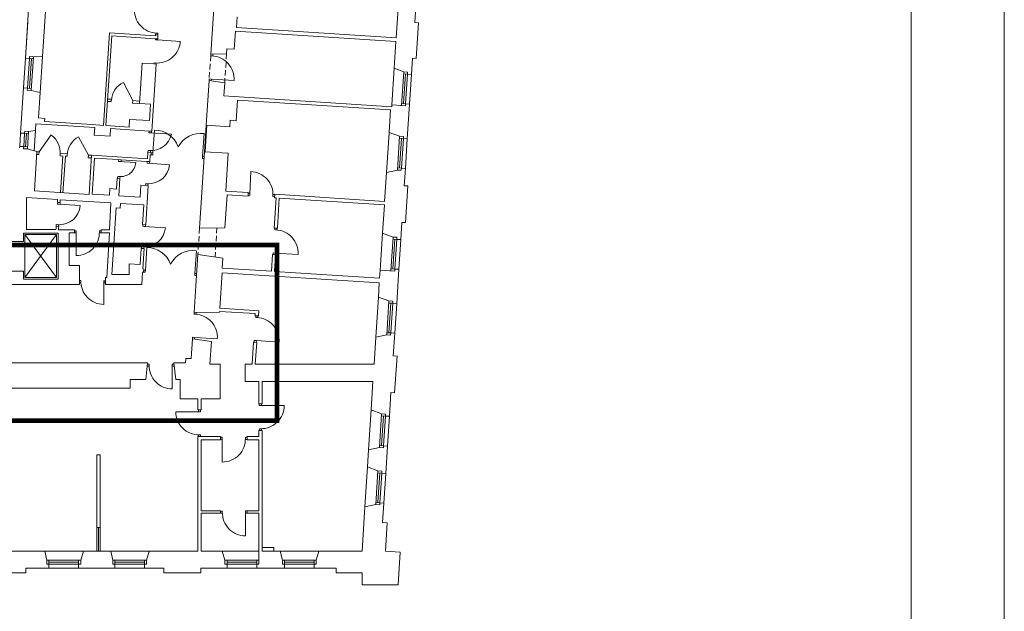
# Model space of a CAD drawing. Header units: centimetres. Extents: x 695802 to 711011, y 25963 to 44188.
# Tile 26 of 157: x 705967 to 706153, y 30004 to 30116. Entities that reach past the tile are written whole.
import ezdxf

# ---------------------------------------------------------------- set-up
doc = ezdxf.new("R2010")
doc.units = ezdxf.units.CM
doc.linetypes.add('DASHED', pattern=[19.05, 12.7, -6.35])
for name, color, linetype, lineweight in [('Drzwi i okna', 51, 'Continuous', 9), ('Przekrojowa', 253, 'Continuous', 25), ('Ramka', 255, 'Continuous', 9), ('S3_obrys zakresu', 1, 'Continuous', 5), ('Widokowa', 140, 'Continuous', 9)]:
    doc.layers.add(name, color=color, linetype=linetype, lineweight=lineweight)
doc.layers.add('Obrys powierzchni', color=50, linetype='Continuous', lineweight=9, plot=False)

# ---------------------------------------------------------------- blocks, each defined once
blk = doc.blocks.new('zw$2918')
at = {"layer": 'Drzwi i okna', "color": 0, "lineweight": 0}
for p, q in [((3414.7, -2023.4), (3423.7, -2024)), ((3415.7, -2023.5), (3415.3, -2029.5)), ((3423.7, -2024), (3423.3, -2030)), ((3415.1, -2048.8), (3415.3, -2044.5)), ((3424, -2049.4), (3415.1, -2048.8)), ((3423.3, -2045.1), (3423, -2049.3)), ((3423, -2049.3), (3508.4, -2054.9)), ((3622.6, -2109.1), (3623, -2102.5)), ((3631.6, -2109.6), (3622.6, -2109.1)), ((3630.6, -2109.6), (3631, -2103)), ((3630.6, -2109.6), (3630.6, -2109.5)), ((3631, -2103), (3631, -2103)), ((3409.4, -2135.5), (3409.1, -2139.3)), ((3418.4, -2136.1), (3409.4, -2135.5)), ((3417.4, -2136), (3417.1, -2139.9)), ((3617, -2195.8), (3616.6, -2202.3)), ((3626, -2196.4), (3617, -2195.8)), ((3624.6, -2202.8), (3625, -2196.3)), ((3625, -2196.3), (3710.3, -2201.8)), ((3390.5, -2398.4), (3390.9, -2391.8)), ((3399.6, -2399), (3390.6, -2398.4)), ((3395, -2398.7), (3474.8, -2403.8)), ((3399.5, -2399), (3399.9, -2392.4)), ((3405.2, -2473.6), (3411.2, -2388.3)), ((3591.8, -2486.9), (3598, -2401.6)), ((3387.1, -2464.9), (3386.7, -2471.4)), ((3396.1, -2465.5), (3387.1, -2464.9)), ((3395.7, -2472), (3396.1, -2465.5)), ((3404.7, -2481.6), (3398.2, -2481.2)), ((3398.7, -2473.2), (3405.2, -2473.6)), ((3405.3, -2472.6), (3404.7, -2481.6)), ((3276.3, -2506.3), (3276.7, -2499.7)), ((3285.3, -2506.8), (3276.3, -2506.3)), ((3276.3, -2506.3), (3340.7, -2510.4)), ((3285.3, -2506.8), (3285.7, -2500.3)), ((3383.1, -2513.1), (3383.5, -2506.6)), ((3392.1, -2513.7), (3383.2, -2513.2)), ((3387.6, -2513.4), (3467.4, -2518.6)), ((3392.1, -2513.7), (3392.5, -2507.1)), ((3591.8, -2485.9), (3591.2, -2494.9)), ((3591.2, -2494.9), (3597.7, -2495.4)), ((3598.2, -2487.4), (3591.8, -2486.9)), ((3769.9, -2629.7), (3773.5, -2544.3)), ((3272.7, -2563.1), (3272.2, -2569.5)), ((3281.6, -2563.6), (3272.7, -2563.1)), ((3281.2, -2570.1), (3281.6, -2563.6)), ((3378.2, -2589.9), (3377.7, -2596.4)), ((3387.1, -2590.5), (3378.2, -2589.9)), ((3386.7, -2597), (3387.1, -2590.5)), ((3770.1, -2626.3), (3763.5, -2625.9)), ((3770.2, -2625.3), (3769.7, -2634.2)), ((3046.8, -2667.4), (3047.3, -2660.8)), ((3055.8, -2667.9), (3056.2, -2661.4)), ((3769.7, -2634.2), (3763.1, -2633.9)), ((3857, -2629.9), (3856.5, -2638.9)), ((3856.5, -2638.9), (3863, -2639.3)), ((3863.4, -2631.3), (3856.9, -2630.9)), ((3055.9, -2667.9), (3046.9, -2667.4)), ((3051.3, -2667.7), (3131.2, -2672.8)), ((3041.9, -2744.1), (3041.5, -2750.6)), ((3050.9, -2744.7), (3041.9, -2744.1)), ((3050.5, -2751.2), (3050.9, -2744.7)), ((3116.9, -2767.6), (3110.4, -2767.5)), ((3110.4, -2775.5), (3116.9, -2775.6)), ((3116.9, -2775.6), (3116.7, -2861.1)), ((3116.9, -2776.6), (3116.9, -2767.6)), ((3203.8, -2776.7), (3203.8, -2767.7)), ((3203.8, -2767.7), (3210.4, -2767.7)), ((3203.8, -2775.7), (3210.4, -2775.7)), ((3367.7, -2750.6), (3368.1, -2744.1)), ((3376.7, -2751.2), (3367.7, -2750.6)), ((3372.2, -2750.9), (3452, -2756.1)), ((3376.7, -2751.2), (3377.1, -2744.6)), ((3863.3, -2763.9), (3863.8, -2757.2)), ((3872.3, -2764.5), (3863.3, -2763.9)), ((3871.3, -2764.4), (3871.7, -2757.7)), ((3362.7, -2827.4), (3362.3, -2833.9)), ((3371.7, -2828), (3362.7, -2827.4)), ((3371.3, -2834.5), (3371.7, -2828)), ((3376.8, -2915.7), (3382.7, -2830.4)), ((3563.4, -2927.7), (3569, -2842.4)), ((3857.8, -2850.7), (3857.4, -2857.1)), ((3866.8, -2851.2), (3857.8, -2850.7)), ((3865.3, -2857.6), (3865.7, -2851.2)), ((3865.7, -2851.2), (3951.1, -2856.6)), ((3376.2, -2923.6), (3369.7, -2923.2)), ((3370.2, -2915.3), (3376.7, -2915.7)), ((3376.8, -2914.7), (3376.2, -2923.6)), ((3134.3, -2954.4), (3128.8, -2954.3)), ((3134.2, -2962.4), (3128.8, -2962.3)), ((3134.2, -2963.4), (3134.3, -2954.4)), ((3221.2, -2959.2), (3220.4, -3044.7)), ((3221.1, -2964.2), (3221.2, -2955.2)), ((3221.2, -2955.2), (3227.9, -2955.2)), ((3563.4, -2926.7), (3562.8, -2935.7)), ((3562.8, -2935.7), (3569.3, -2936.1)), ((3569.9, -2928.2), (3563.4, -2927.7)), ((3227.4, -2963.2), (3221.2, -2963.2)), ((3559.9, -3081.2), (3560.3, -3074.6)), ((3568.8, -3081.8), (3559.9, -3081.2)), ((3567.8, -3081.8), (3568.3, -3075.1)), ((3792, -3093.7), (3792.4, -3087)), ((3800.9, -3094.3), (3792, -3093.7)), ((3800, -3094.2), (3800.4, -3087.5)), ((3554.3, -3168), (3553.9, -3174.5)), ((3563.3, -3168.6), (3554.3, -3168)), ((3561.8, -3175), (3562.3, -3168.5)), ((3562.3, -3168.5), (3647.6, -3174)), ((3786.4, -3180.5), (3786, -3186.9)), ((3795.4, -3181), (3786.4, -3180.5)), ((3794, -3187.4), (3794.4, -3181)), ((3794.4, -3181), (3879.7, -3186.4)), ((3391.1, -3277.2), (3383.2, -3277.2)), ((3391.1, -3269.2), (3384, -3269.2)), ((3391.1, -3278.2), (3391.1, -3269.2)), ((3478, -3278), (3478, -3269)), ((3478, -3269), (3485, -3269)), ((3485.8, -3277), (3478, -3277)), ((3478, -3277), (3478.2, -3362.5)), ((3576.7, -3442), (3576.7, -3448.5)), ((3584.7, -3448.5), (3584.7, -3442)), ((3805.4, -3425.5), (3805.4, -3419)), ((3814.4, -3425.5), (3805.4, -3425.5)), ((3813.4, -3419), (3813.4, -3425.5)), ((3813.4, -3425.5), (3898.9, -3425.4)), ((3576.7, -3448.5), (3491.2, -3448.3)), ((3575.7, -3448.5), (3584.7, -3448.5)), ((3814.6, -3512.4), (3805.6, -3512.4)), ((3805.6, -3512.4), (3805.6, -3519)), ((3813.6, -3512.4), (3813.6, -3519)), ((3575.5, -3535.4), (3584.5, -3535.4)), ((3576.5, -3535.4), (3576.5, -3542)), ((3584.5, -3535.4), (3584.5, -3542)), ((3666.2, -3544.3), (3659.7, -3544.3)), ((3659.7, -3552.3), (3666.2, -3552.3)), ((3666.2, -3552.3), (3666, -3637.8)), ((3666.2, -3553.3), (3666.2, -3544.3)), ((3753.1, -3553.5), (3753.1, -3544.5)), ((3753.1, -3544.5), (3759.7, -3544.5)), ((3753.1, -3552.5), (3759.7, -3552.5)), ((3666.3, -3822.2), (3659.7, -3822.2)), ((3666.3, -3830.2), (3659.7, -3830.2)), ((3666.3, -3831.2), (3666.3, -3822.2)), ((3753.2, -3831), (3753.2, -3822)), ((3753.2, -3822), (3759.7, -3822)), ((3759.7, -3830), (3753.2, -3830)), ((3753.2, -3830), (3753.3, -3915.5))]:
    blk.add_line(p, q, dxfattribs=at)
at = {"layer": 'Drzwi i okna', "color": 0, "lineweight": 0, "ltscale": 1.6}
for p, q in [((3329.2, -2277.6), (3294.8, -2209.1)), ((2976.8, -2470.3), (3022.7, -2406.9)), ((3163, -2482.3), (3125.6, -2413.6))]:
    blk.add_line(p, q, dxfattribs=at)
for centre, radius, start, end in [((3422.5, -1937), 86.7, 176.193, 267.8036), ((3421.8, -2049.4), 86.7, 264.7676, 356.3783), ((3623.8, -2196), 86.7, 356.2036, 87.8142), ((3326.4, -2279.7), 77.4, 114.1138, 177.9529), ((2975.9, -2472.7), 80.7, 354.5264, 54.6033), ((3399, -2388.1), 77.4, 264.5446, 348.3084), ((3410.9, -2483.8), 95.4, 20.051, 89.8558), ((3584.7, -2496.1), 95.4, 81.999, 151.8038), ((3163.5, -2484.8), 80.7, 117.9982, 178.0752), ((3283.1, -2505.9), 57.8, 264.0905, 355.5263), ((3770.1, -2631), 86.7, 356.1135, 87.7241), ((3117.1, -2774.3), 86.7, 269.771, 1.3816), ((3864.5, -2850.9), 86.7, 356.2036, 87.8142), ((3382.5, -2925.8), 95.4, 20.4286, 90.2334), ((3556.3, -2937), 95.4, 82.3767, 152.1814), ((3221, -2957.9), 86.7, 177.9873, 269.5979), ((3561, -3168.2), 86.7, 356.2036, 87.8142), ((3793.2, -3180.7), 86.7, 356.2036, 87.8142), ((3477.8, -3275.8), 86.7, 178.61, 270.2206), ((3812.2, -3425.7), 86.7, 268.6184, 0.229), ((3577.9, -3448.7), 86.7, 179.771, 271.3816), ((3666.4, -3551.1), 86.7, 269.771, 1.3816), ((3753, -3828.8), 86.7, 178.61, 270.2206)]:
    blk.add_arc(centre, radius, start, end, dxfattribs=at)
at = {"layer": 'Drzwi i okna', "color": 0, "lineweight": 0}
for centre, radius, start, end in [((3414.5, -2127.1), 78.2, 84.6046, 87.9032), ((3482.9, -2482.5), 78.2, 174.3635, 177.6621), ((3513.6, -2484.6), 78.2, 354.1927, 357.4913), ((3389.8, -2512.7), 77.8, 266.3349, 355.7089), ((3283.2, -2485.4), 78.2, 264.6739, 267.9724), ((3388.7, -2512.3), 78.2, 264.6779, 267.9764), ((3778.7, -2630.1), 78.2, 355.2588, 358.5574), ((3053.6, -2667), 77.8, 266.3349, 355.7089), ((3052.5, -2666.5), 78.2, 264.6779, 267.9764), ((3195, -2772.3), 78.2, 178.2461, 181.5447), ((3374.4, -2750.2), 77.8, 266.3349, 355.7089), ((3373.3, -2749.8), 78.2, 264.6779, 267.9764), ((3454.5, -2924), 78.2, 174.7412, 178.0397), ((3143.1, -2959), 78.2, 357.8242, 1.1228), ((3485.2, -2926), 78.2, 354.5703, 357.8689), ((3399.9, -3273.7), 78.2, 358.4469, 1.7455), ((3810.1, -3503.7), 78.2, 88.4553, 91.7539), ((3580, -3526.6), 78.2, 88.2461, 91.5447), ((3744.3, -3549.1), 78.2, 178.2461, 181.5447), ((3675.1, -3826.7), 78.2, 358.4469, 1.7455)]:
    blk.add_arc(centre, radius, start, end, dxfattribs=at)
at = {"layer": 'Przekrojowa', "color": 0, "lineweight": 0, "ltscale": 1.6}
for p, q in [((2944.7, -1821.6), (2925.6, -2118)), ((3623, -2102.5), (3637, -1884.9)), ((3003.6, -1902.7), (2997.4, -1998.2)), ((4390.3, -1983.6), (4394.2, -1922.7)), ((3722.3, -1962.5), (3719.6, -2002.9)), ((4320.4, -2041.7), (4327.5, -1931.1)), ((2934.4, -1981.3), (2925.6, -2118)), ((2997.4, -1998.2), (2990.1, -2111.4)), ((4390.3, -1983.6), (4404.3, -1984.5)), ((4404.3, -1984.5), (4395.6, -2118.6)), ((3242.4, -2022.4), (3219.9, -2370.6)), ((3250.6, -2033.9), (3228.7, -2371.2)), ((3415, -2033.5), (3242.4, -2022.4)), ((3414.3, -2044.5), (3250.6, -2033.9)), ((3415.2, -2029.5), (3415, -2033.5)), ((3415.2, -2029.5), (3424.3, -2030.1)), ((3424.3, -2030.1), (3423.3, -2045.1)), ((3715.8, -2016.3), (3711.4, -2084.1)), ((3715.8, -2016.3), (4319.5, -2055.2)), ((3719.6, -2002.9), (4320.4, -2041.7)), ((3414.3, -2044.5), (3423.3, -2045.1)), ((4313, -2155.9), (4319.5, -2055.2)), ((3623, -2102.5), (3682.2, -2101.8)), ((3683.4, -2082.3), (3682.2, -2101.8)), ((3683.4, -2082.3), (3711.4, -2084.1)), ((2990.1, -2111.4), (2955.8, -2112.2)), ((3364.3, -2136.4), (3354.5, -2288.2)), ((3408.1, -2139.3), (3364.3, -2136.4)), ((3417.1, -2139.9), (3400.8, -2392.4)), ((3408.1, -2139.3), (3417.2, -2139.9)), ((4377.7, -2178.6), (4381.7, -2117.7)), ((4381.7, -2117.7), (4395.6, -2118.6)), ((4313, -2155.9), (4348.5, -2168.9)), ((3605.8, -2369.9), (3616.6, -2202.3)), ((3616.6, -2202.3), (3675.2, -2210.6)), ((3675.2, -2210.6), (3672, -2260)), ((2918.4, -2229.8), (2907.4, -2399.4)), ((2981.4, -2246.6), (2947.6, -2239.5)), ((2981.4, -2246.6), (2975.2, -2342.8)), ((3354.5, -2288.2), (3396.2, -2290.9)), ((3392.2, -2352.8), (3396.2, -2290.9)), ((3672, -2260), (4303.7, -2300.7)), ((3718.1, -2353.1), (3723.1, -2275.3)), ((3723.1, -2275.3), (4298.9, -2312.4)), ((4304.1, -2293.9), (4303.7, -2300.7)), ((4362.1, -2421.1), (4370.5, -2290.4)), ((4298.9, -2312.4), (4293.5, -2397)), ((2964.8, -2364.3), (2963.1, -2390.5)), ((3186.3, -2378.6), (2964.8, -2364.3)), ((2998.2, -2344.3), (2975.2, -2342.8)), ((2998.2, -2344.3), (2997.4, -2356.3)), ((3177.2, -2367.9), (2997.4, -2356.3)), ((3177.2, -2367.9), (3219.9, -2370.6)), ((3317.6, -2348), (3315.7, -2376.8)), ((3317.6, -2348), (3392.2, -2352.8)), ((3605.8, -2369.9), (3694.6, -2375.6)), ((3694.6, -2375.6), (3696.1, -2351.7)), ((3696.1, -2351.7), (3718.1, -2353.1)), ((2963.1, -2390.5), (2937.6, -2393.6)), ((3186.3, -2378.6), (3184.4, -2407.5)), ((3315.7, -2376.8), (3228.7, -2371.2)), ((3246.1, -2382.5), (3244.3, -2411.4)), ((3391.8, -2391.9), (3246.1, -2382.5)), ((3400.8, -2392.4), (3391.8, -2391.9)), ((4293.5, -2397), (4332.9, -2411.4)), ((3244.3, -2411.4), (3184.4, -2407.5)), ((2904.2, -2449.8), (2903.8, -2455.3)), ((2968.8, -2468.8), (2932.2, -2459.4)), ((2968.8, -2468.8), (2959.2, -2617.5)), ((3386.7, -2471.4), (3385.1, -2496.6)), ((3386.7, -2471.4), (3398.8, -2472.2)), ((3393.4, -2507.2), (3395.1, -2481)), ((3395.1, -2481), (3398.2, -2481.2)), ((3398.2, -2481.2), (3398.8, -2472.2)), ((3580.8, -2757.1), (3599.3, -2469.7)), ((3599.3, -2469.7), (3688.2, -2475.4)), ((3688.2, -2475.4), (3678.9, -2618.1)), ((3174.5, -2483.1), (3165, -2630.7)), ((3270.3, -2489.2), (3174.5, -2483.1)), ((3184.9, -2493.7), (3176.2, -2629.5)), ((3275.7, -2499.6), (3184.9, -2493.7)), ((3270.3, -2489.2), (3385.1, -2496.6)), ((3285.7, -2500.3), (3275.7, -2499.6)), ((3381.5, -2506.4), (3285.7, -2500.3)), ((3381.5, -2506.4), (3393.4, -2507.2)), ((4283.7, -2548.6), (4276.7, -2656.7)), ((4283.7, -2548.6), (4324.7, -2538.7)), ((4339.5, -2539.7), (4324.7, -2538.7)), ((4354.9, -2532.9), (4350.7, -2597.7)), ((3271.2, -2569.5), (3268.6, -2610.4)), ((3281.2, -2570.1), (3271.2, -2569.5)), ((3281.2, -2570.1), (3277, -2636)), ((3165, -2630.7), (2959.2, -2617.5)), ((3242, -2633.7), (3176.2, -2629.5)), ((3243.6, -2608.8), (3242, -2633.7)), ((3268.6, -2610.4), (3243.6, -2608.8)), ((3359.8, -2595.2), (3356.8, -2641.1)), ((3359.8, -2595.2), (3387.6, -2597)), ((3387.6, -2597), (3378.1, -2744.7)), ((3678.9, -2618.1), (3763.8, -2623.6)), ((3762.9, -2637.2), (3763.8, -2623.6)), ((4350.7, -2597.7), (4364.7, -2598.6)), ((4364.7, -2598.6), (4355.8, -2736.8)), ((3046.9, -2649.8), (2930.1, -2642.2)), ((2930.1, -2642.2), (2930.1, -2763.2)), ((3046.3, -2660.7), (3046.9, -2649.8)), ((3056.2, -2661.4), (3046.3, -2660.7)), ((3056.2, -2661.4), (3056.8, -2650.4)), ((3247.5, -2662.7), (3056.8, -2650.4)), ((3241.8, -2763.5), (3247.5, -2662.7)), ((3356.8, -2641.1), (3277, -2636)), ((3283.1, -2664.4), (3281.9, -2682.4)), ((3370.9, -2670.1), (3283.1, -2664.4)), ((3676.1, -2756), (3684.1, -2632.1)), ((3684.1, -2632.1), (3762.9, -2637.2)), ((3868.7, -2644), (3861.4, -2757.1)), ((3862.8, -2643.6), (3863.6, -2630.1)), ((3862.8, -2643.6), (3868.7, -2644)), ((3863.6, -2630.1), (4276.7, -2656.7)), ((3880.7, -2644.8), (3873.4, -2757.9)), ((3880.7, -2644.8), (4275.8, -2670.3)), ((3267, -2681.4), (3255.7, -2856.1)), ((3281.9, -2682.4), (3267, -2681.4)), ((3370.9, -2670.1), (3366.3, -2743.9)), ((4269, -2776.7), (4275.8, -2670.3)), ((4337.6, -2800.8), (4341.8, -2735.9)), ((4341.8, -2735.9), (4355.8, -2736.8)), ((3048.6, -2777), (2918.9, -2777)), ((2918.9, -2777), (2918.9, -2808.1)), ((2930.1, -2763.2), (3040.5, -2763.2)), ((3040.5, -2763.2), (3040.8, -2758.7)), ((3040.8, -2758.7), (3041.2, -2750.4)), ((3051.2, -2751), (3041.2, -2750.4)), ((3048.6, -2949.8), (3048.6, -2777)), ((3050.5, -2763.5), (3050.7, -2759.3)), ((3090.8, -2763.5), (3050.5, -2763.5)), ((3050.7, -2759.3), (3051.2, -2751)), ((3110.4, -2763.5), (3090.8, -2763.5)), ((3090.8, -2897.5), (3090.8, -2775.5)), ((3110.4, -2775.5), (3090.8, -2775.5)), ((3110.4, -2775.5), (3110.4, -2763.5)), ((3241.8, -2763.5), (3210.4, -2763.5)), ((3210.4, -2775.5), (3210.4, -2763.5)), ((3241.8, -2775.5), (3210.4, -2775.5)), ((3232.4, -2943.5), (3241.8, -2775.5)), ((3366.3, -2743.9), (3378.1, -2744.7)), ((3580.8, -2757.1), (3676.1, -2756)), ((3861.4, -2757.1), (3873.4, -2757.9)), ((4269, -2776.7), (4308.4, -2791.1)), ((2918.9, -2808.1), (2870.9, -2808.1)), ((3360.5, -2833.8), (3356.7, -2894.6)), ((3360.5, -2833.8), (3356.7, -2894.6)), ((3360.5, -2833.8), (3372.3, -2834.5)), ((3372.3, -2834.5), (3367.4, -2911.1)), ((3250.8, -2931.7), (3255.7, -2856.1)), ((3574.4, -2856.9), (3566.8, -2974.4)), ((3574.4, -2856.9), (3668.7, -2870.3)), ((3668.7, -2870.3), (3666.3, -2907.9)), ((3854.9, -2857), (3850.9, -2919.8)), ((3854.9, -2857), (3866.9, -2857.7)), ((3866.9, -2857.7), (3862.9, -2920.6)), ((2918.9, -2919.1), (2870.9, -2919.1)), ((2918.9, -2919.1), (2918.9, -2949.8)), ((3128.8, -2897.5), (3090.8, -2897.5)), ((3128.8, -2947.5), (3128.8, -2897.5)), ((3315.6, -2931.7), (3315.6, -2892)), ((3356.7, -2894.6), (3315.6, -2892)), ((3366.6, -2923), (3363.6, -2969.1)), ((3366.6, -2923), (3369.7, -2923.2)), ((3366.6, -2923), (3369.7, -2923.2)), ((3367.4, -2911.1), (3370.5, -2911.3)), ((3369.7, -2923.2), (3370.5, -2911.3)), ((3656.5, -3058.7), (3665.1, -2925.5)), ((3665.1, -2925.5), (4256.9, -2963.7)), ((3666.3, -2907.9), (3850.9, -2919.8)), ((3862.9, -2920.6), (4258, -2946.1)), ((4258, -2946.1), (4260, -2915.8)), ((4322.1, -3041.3), (4330.4, -2912.5)), ((2918.9, -2949.8), (3048.6, -2949.8)), ((3128.8, -2943.5), (3128.8, -2969.1)), ((3227.4, -2943.5), (3227.4, -2969.1)), ((3227.4, -2943.5), (3232.4, -2943.5)), ((3315.6, -2931.7), (3250.8, -2931.7)), ((2870.9, -2969.1), (3128.8, -2969.1)), ((3227.4, -2969.1), (3363.6, -2969.1)), ((3566.8, -2974.4), (3560.3, -3074.7)), ((4253.5, -3017.2), (4256.9, -2963.7)), ((4253.5, -3017.2), (4292.9, -3031.6)), ((3560.3, -3074.7), (3655.6, -3073.5)), ((3655.6, -3073.5), (3655.8, -3070.7)), ((3655.8, -3070.7), (3790.4, -3079.4)), ((3656.5, -3058.7), (3803.2, -3068.2)), ((3801.9, -3087.8), (3803.2, -3068.2)), ((3790, -3087), (3790.4, -3079.4)), ((3790, -3087), (3801.9, -3087.8)), ((3553.9, -3174.5), (3549.1, -3248.1)), ((3553.9, -3174.5), (3625.4, -3184.6)), ((3619.9, -3269.2), (3625.4, -3184.6)), ((4243.8, -3167.5), (4237.3, -3269.1)), ((4243.8, -3167.5), (4284.7, -3158.9)), ((4314.9, -3153), (4309.4, -3237.8)), ((3778.2, -3269.1), (3783.5, -3186.8)), ((3783.5, -3186.8), (3795.5, -3187.5)), ((3790.2, -3269.1), (3795.5, -3187.5)), ((3528.9, -3248.1), (3527.8, -3264.1)), ((3528.9, -3248.1), (3549.1, -3248.1)), ((4309.4, -3237.8), (4323.4, -3238.8)), ((4323.4, -3238.8), (4314.5, -3376.9)), ((2672.9, -3264.1), (3384.5, -3264.1)), ((3384.5, -3264.1), (3378.2, -3327.7)), ((3484.5, -3264.1), (3527.8, -3264.1)), ((3484.5, -3264.1), (3490.9, -3327.7)), ((3657.7, -3269), (3619.9, -3269.2)), ((3657.7, -3335), (3657.7, -3269)), ((3751.7, -3335), (3751.7, -3269)), ((3751.7, -3269.1), (3778.2, -3269.1)), ((3790.2, -3269.1), (3911.7, -3269.1)), ((3911.7, -3269.1), (4237.3, -3269.1)), ((3378.2, -3327.7), (3319.7, -3327.7)), ((3319.7, -3327.7), (3319.7, -3359.7)), ((3490.9, -3327.7), (3507.7, -3327.7)), ((3507.7, -3400), (3507.7, -3327.7)), ((3319.7, -3359.7), (2855.7, -3359.7)), ((3657.7, -3335), (3657.7, -3400)), ((3803.7, -3335), (3751.7, -3335)), ((3803.7, -3419), (3803.7, -3335)), ((3815.8, -3419), (3815.8, -3335)), ((4233, -3335), (3815.8, -3335)), ((4226.1, -3441.7), (4233, -3335)), ((3574.7, -3400), (3507.7, -3400)), ((3574.7, -3442), (3574.7, -3400)), ((3657.7, -3400), (3586.7, -3400)), ((3586.7, -3400), (3586.7, -3442)), ((4294.7, -3465.8), (4300.5, -3376)), ((4300.5, -3376), (4314.5, -3376.9)), ((3586.7, -3442), (3574.7, -3442)), ((3803.7, -3419), (3815.8, -3419)), ((4226.1, -3441.7), (4265.5, -3456.2)), ((3586.7, -3542), (3574.7, -3542)), ((3574.7, -3542), (3574.7, -3973.7)), ((3586.7, -3542), (3659.7, -3542)), ((3586.7, -3554), (3659.7, -3554)), ((3586.7, -3554), (3586.7, -3821)), ((3659.7, -3542), (3659.7, -3554)), ((3759.7, -3542), (3803.7, -3542)), ((3759.7, -3542), (3759.7, -3554)), ((3759.7, -3554), (3803.7, -3554)), ((3803.7, -3542), (3803.7, -3519)), ((3803.7, -3519), (3815.8, -3519)), ((3803.7, -3821), (3803.7, -3554)), ((3815.8, -3973.7), (3815.8, -3519)), ((4212.3, -3656.3), (4216.4, -3592.1)), ((4216.4, -3592.1), (4257.3, -3583.4)), ((4280.8, -3680.4), (4287.5, -3577.6)), ((3206.7, -3610.7), (3194.7, -3610.7)), ((3194.7, -3610.7), (3194.7, -3883.7)), ((3206.7, -3883.7), (3206.7, -3610.7)), ((4212.3, -3656.3), (4251.7, -3670.7)), ((4202.6, -3806.6), (4191.8, -3973.7)), ((4191.8, -3973.7), (4202.6, -3806.6)), ((4202.6, -3806.6), (4243.4, -3798)), ((4273.6, -3792.1), (4268.9, -3866)), ((3586.7, -3821), (3659.7, -3821)), ((3586.7, -3830), (3586.7, -3973.7)), ((3586.7, -3830), (3659.7, -3830)), ((3659.7, -3821), (3659.7, -3830)), ((3759.7, -3821), (3803.7, -3821)), ((3759.7, -3821), (3759.7, -3830)), ((3759.7, -3830), (3803.7, -3830)), ((3803.7, -3973.7), (3803.7, -3830)), ((3206.7, -3883.7), (3194.7, -3883.7)), ((4286.8, -3867.2), (4268.9, -3866)), ((4286.8, -3867.2), (4280, -3973.3)), ((3859.8, -3959.7), (3815.8, -3959.7)), ((3859.8, -3959.7), (3859.8, -3973.7)), ((2998.5, -3973.7), (2865.7, -3973.7)), ((2998.5, -3973.7), (3006.1, -4007.1)), ((3143.5, -3973.7), (3133.7, -4007.1)), ((3192.7, -3973.7), (3143.5, -3973.7)), ((3192.7, -3973.7), (3206.7, -3973.7)), ((3246.5, -3973.7), (3206.7, -3973.7)), ((3246.5, -3973.7), (3254.1, -4007.1)), ((3391.5, -3973.7), (3381.7, -4007.1)), ((3574.7, -3973.7), (3391.5, -3973.7)), ((3665.3, -3973.7), (3586.7, -3973.7)), ((3665.3, -3973.7), (3676.1, -4007.1)), ((3884.5, -3973.7), (3815.8, -3973.7)), ((3884.5, -3973.7), (3892.1, -4007.1)), ((4029.5, -3973.7), (4019.7, -4007.1)), ((4191.8, -3973.7), (4029.5, -3973.7)), ((4280, -3973.3), (4335.3, -3976.8)), ((4327.4, -4099.8), (4335.3, -3976.8)), ((2926.9, -4054.8), (2926.9, -4036.8)), ((2926.9, -4036.8), (3013.9, -4036.8)), ((3125.9, -4036.8), (3261.9, -4036.8)), ((3446.9, -4036.8), (3373.9, -4036.8)), ((3446.9, -4036.8), (3446.9, -4054.8)), ((3683.9, -4036.8), (3584.9, -4036.8)), ((3584.9, -4054.8), (3584.9, -4036.8)), ((3795.9, -4036.8), (3899.9, -4036.8)), ((4011.9, -4036.8), (4094.9, -4036.8)), ((4094.9, -4036.8), (4094.9, -4054.8)), ((2788.9, -4054.8), (2926.9, -4054.8)), ((3446.9, -4054.8), (3584.9, -4054.8)), ((4094.9, -4054.8), (4192.9, -4054.8)), ((4192.9, -4054.8), (4192.9, -4099.8)), ((4192.9, -4099.8), (4316.9, -4099.8)), ((4192.9, -4099.8), (4327.4, -4099.8))]:
    blk.add_line(p, q, dxfattribs=at)
at = {"layer": 'Przekrojowa', "color": 0, "lineweight": 0}
for p, q in [((2940.5, -2119), (2925.6, -2118)), ((2925.6, -2118), (2940.5, -2119)), ((2941, -2111.2), (2940.5, -2119)), ((2955.8, -2112.2), (2941, -2111.2)), ((4348.5, -2168.9), (4363.3, -2169.9)), ((4363.3, -2169.9), (4362.8, -2177.6)), ((4362.8, -2177.6), (4377.7, -2178.6)), ((4377.7, -2178.6), (4362.8, -2177.6)), ((2933.3, -2230.8), (2918.4, -2229.8)), ((2918.4, -2229.8), (2933.3, -2230.8)), ((2932.8, -2238.5), (2933.3, -2230.8)), ((2947.6, -2239.5), (2932.8, -2238.5)), ((4304.1, -2293.9), (4355.1, -2297.2)), ((4355.1, -2297.2), (4355.6, -2289.4)), ((4355.6, -2289.4), (4370.5, -2290.4)), ((4370.5, -2290.4), (4355.6, -2289.4)), ((2922.4, -2400.4), (2907.4, -2399.4)), ((2907.4, -2399.4), (2922.4, -2400.4)), ((2922.9, -2392.7), (2922.4, -2400.4)), ((2937.6, -2393.6), (2922.9, -2392.7)), ((2937.6, -2393.6), (2922.9, -2392.7)), ((4332.9, -2411.4), (4347.7, -2412.4)), ((4347.7, -2412.4), (4347.2, -2420.1)), ((4347.2, -2420.1), (4362.1, -2421.1)), ((4362.1, -2421.1), (4347.2, -2420.1)), ((2919.1, -2450.8), (2904.2, -2449.8)), ((2904.2, -2449.8), (2919.1, -2450.8)), ((2918.6, -2458.5), (2919.1, -2450.8)), ((2933.4, -2459.5), (2918.6, -2458.5)), ((4339.5, -2539.7), (4340, -2531.9)), ((4340, -2531.9), (4354.9, -2532.9)), ((4354.9, -2532.9), (4340, -2531.9)), ((4308.4, -2791.1), (4323.2, -2792)), ((4323.2, -2792), (4322.7, -2799.8)), ((4322.7, -2799.8), (4337.6, -2800.8)), ((4337.6, -2800.8), (4322.7, -2799.8)), ((4260, -2915.8), (4315, -2919.3)), ((4315, -2919.3), (4315.5, -2911.6)), ((4315.5, -2911.6), (4330.4, -2912.5)), ((4330.4, -2912.5), (4315.5, -2911.6)), ((4292.9, -3031.6), (4307.7, -3032.5)), ((4307.7, -3032.5), (4307.2, -3040.3)), ((4307.2, -3040.3), (4322.1, -3041.3)), ((4322.1, -3041.3), (4307.2, -3040.3)), ((4284.7, -3158.9), (4299.4, -3159.8)), ((4299.4, -3159.8), (4299.9, -3152.1)), ((4299.9, -3152.1), (4314.9, -3153)), ((4314.9, -3153), (4299.9, -3152.1)), ((4265.5, -3456.2), (4280.3, -3457.1)), ((4280.3, -3457.1), (4279.8, -3464.9)), ((4279.8, -3464.9), (4294.7, -3465.8)), ((4294.7, -3465.8), (4279.8, -3464.9)), ((4257.3, -3583.4), (4272.1, -3584.4)), ((4272.1, -3584.4), (4272.6, -3576.6)), ((4272.6, -3576.6), (4287.5, -3577.6)), ((4287.5, -3577.6), (4272.6, -3576.6)), ((4251.7, -3670.7), (4266.4, -3671.7)), ((4266.4, -3671.7), (4265.9, -3679.4)), ((4265.9, -3679.4), (4280.8, -3680.4)), ((4280.8, -3680.4), (4265.9, -3679.4)), ((4243.4, -3798), (4258.2, -3798.9)), ((4258.2, -3798.9), (4258.7, -3791.2)), ((4258.7, -3791.2), (4273.6, -3792.1)), ((4273.6, -3792.1), (4258.7, -3791.2)), ((3803.7, -3973.7), (3803.7, -4021.9)), ((3006.1, -4007.1), (3006.1, -4021.9)), ((3006.1, -4021.9), (3013.9, -4021.9)), ((3013.9, -4021.9), (3013.9, -4036.8)), ((3013.9, -4036.8), (3013.9, -4021.9)), ((3133.7, -4021.9), (3125.9, -4021.9)), ((3125.9, -4021.9), (3125.9, -4036.8)), ((3125.9, -4036.8), (3125.9, -4021.9)), ((3133.7, -4007.1), (3133.7, -4021.9)), ((3254.1, -4007.1), (3254.1, -4021.9)), ((3254.1, -4021.9), (3261.9, -4021.9)), ((3261.9, -4021.9), (3261.9, -4036.8)), ((3261.9, -4036.8), (3261.9, -4021.9)), ((3381.7, -4021.9), (3373.9, -4021.9)), ((3373.9, -4021.9), (3373.9, -4036.8)), ((3373.9, -4036.8), (3373.9, -4021.9)), ((3381.7, -4007.1), (3381.7, -4021.9)), ((3676.1, -4007.1), (3676.1, -4021.9)), ((3676.1, -4021.9), (3683.9, -4021.9)), ((3683.9, -4021.9), (3683.9, -4036.8)), ((3683.9, -4036.8), (3683.9, -4021.9)), ((3803.7, -4021.9), (3795.9, -4021.9)), ((3795.9, -4021.9), (3795.9, -4036.8)), ((3795.9, -4036.8), (3795.9, -4021.9)), ((3892.1, -4007.1), (3892.1, -4021.9)), ((3892.1, -4021.9), (3899.9, -4021.9)), ((3899.9, -4021.9), (3899.9, -4036.8)), ((3899.9, -4036.8), (3899.9, -4021.9)), ((4019.7, -4021.9), (4011.9, -4021.9)), ((4011.9, -4021.9), (4011.9, -4036.8)), ((4011.9, -4036.8), (4011.9, -4021.9)), ((4019.7, -4007.1), (4019.7, -4021.9))]:
    blk.add_line(p, q, dxfattribs=at)
at = {"layer": 'Widokowa', "color": 0, "linetype": 'DASHED', "lineweight": 0, "ltscale": 1.6}
for p, q in [((3622.6, -2109.1), (3616.6, -2202.3)), ((3682.2, -2101.8), (3675.2, -2210.6)), ((3580.8, -2757.1), (3574.4, -2856.9)), ((3646.1, -2756.3), (3639, -2866.1))]:
    blk.add_line(p, q, dxfattribs=at)
at = {"layer": 'Widokowa', "color": 0, "lineweight": 0, "ltscale": 1.6}
for p, q in [((2925.6, -2118), (2918.4, -2229.8)), ((2990.1, -2111.4), (2981.4, -2246.6)), ((4304.1, -2293.9), (4313, -2155.9)), ((4370.5, -2290.4), (4377.7, -2178.6)), ((3248.8, -2281.4), (3234.6, -2280.5)), ((3249.3, -2272.4), (3235.2, -2271.5)), ((3249.3, -2272.4), (3248.8, -2281.4)), ((3329.2, -2277.6), (3328.6, -2286.6)), ((3354.5, -2288.2), (3328.6, -2286.6)), ((3355.1, -2279.3), (3329.2, -2277.6)), ((3605.8, -2369.9), (3599.3, -2469.7)), ((3607.8, -2370), (3601.3, -2469.8)), ((2907.4, -2399.4), (2904.2, -2449.8)), ((2963.2, -2389.4), (2958.2, -2466.1)), ((4283.7, -2548.6), (4293.3, -2399.3)), ((4354.9, -2532.9), (4362.1, -2421.1)), ((2976.2, -2480.3), (2968.1, -2479.8)), ((2976.8, -2470.3), (2968.7, -2469.8)), ((2976.2, -2480.3), (2976.8, -2470.3)), ((3056, -2485.4), (3056.6, -2475.4)), ((3083.1, -2477.2), (3056.6, -2475.4)), ((3082.5, -2487.1), (3083.1, -2477.2)), ((3066, -2486.1), (3056, -2485.4)), ((3066, -2486.1), (3057.1, -2623.8)), ((3076, -2486.7), (3067, -2624.4)), ((3082.5, -2487.1), (3076, -2486.7)), ((3162.3, -2492.3), (3163, -2482.3)), ((3173.9, -2493), (3162.3, -2492.3)), ((3174.5, -2483.1), (3163, -2482.3)), ((4260, -2915.8), (4269, -2776.7)), ((2923, -2781.8), (3042.7, -2943)), ((2923, -2943), (3042.7, -2781.8)), ((2923, -2781.8), (3042.7, -2781.8)), ((2923, -2943), (2923, -2781.8)), ((3042.7, -2781.8), (3042.7, -2943)), ((4330.4, -2912.5), (4337.6, -2800.8)), ((3042.7, -2943), (2923, -2943)), ((4243.8, -3167.5), (4253.5, -3017.2)), ((4314.9, -3153), (4322.1, -3041.3)), ((4216.4, -3592.1), (4226.1, -3441.7)), ((4287.5, -3577.6), (4294.7, -3465.8)), ((4202.6, -3806.6), (4212.3, -3656.3)), ((4273.6, -3792.1), (4280.8, -3680.4)), ((3194.7, -3883.7), (3194.7, -3973.7)), ((3200.7, -3883.7), (3200.7, -3973.7)), ((3206.7, -3973.7), (3206.7, -3883.7)), ((2998.5, -3973.7), (3143.5, -3973.7)), ((3246.5, -3973.7), (3391.5, -3973.7)), ((3665.3, -3973.7), (3803.7, -3973.7)), ((3884.5, -3973.7), (4029.5, -3973.7)), ((3013.9, -4036.8), (3125.9, -4036.8)), ((3261.9, -4036.8), (3373.9, -4036.8)), ((3683.9, -4036.8), (3795.9, -4036.8)), ((3899.9, -4036.8), (4011.9, -4036.8))]:
    blk.add_line(p, q, dxfattribs=at)
at = {"layer": 'Widokowa', "color": 0, "lineweight": 0}
for p, q in [((2933.3, -2231), (2940.5, -2119)), ((2940.5, -2119), (2955.3, -2119.9)), ((2940.7, -2231.2), (2947.9, -2119.5)), ((2947.6, -2239.5), (2955.8, -2112.2)), ((4348.5, -2168.9), (4340.3, -2296.2)), ((4362.8, -2177.6), (4348, -2176.7)), ((4355.4, -2177.2), (4348.2, -2288.9)), ((4362.8, -2177.4), (4355.6, -2289.4)), ((2933.3, -2230.8), (2948.1, -2231.7)), ((4355.6, -2289.4), (4340.8, -2288.5)), ((2919.1, -2451), (2922.4, -2400.4)), ((2922.4, -2400.4), (2937.1, -2401.4)), ((2926.5, -2451.2), (2929.7, -2400.9)), ((2933.4, -2459.5), (2937.6, -2393.6)), ((4332.9, -2411.4), (4324.7, -2538.7)), ((4347.2, -2420.1), (4332.4, -2419.2)), ((4339.8, -2419.7), (4332.6, -2531.4)), ((4347.2, -2419.9), (4340, -2531.9)), ((2919.1, -2450.8), (2933.9, -2451.7)), ((4340, -2531.9), (4325.2, -2530.9)), ((4308.4, -2791.1), (4300.2, -2918.4)), ((4322.7, -2799.8), (4307.9, -2798.8)), ((4315.3, -2799.3), (4308.1, -2911.1)), ((4322.7, -2799.6), (4315.5, -2911.6)), ((4315.5, -2911.6), (4300.7, -2910.6)), ((4292.9, -3031.6), (4284.7, -3158.9)), ((4307.2, -3040.3), (4292.4, -3039.3)), ((4299.8, -3039.8), (4292.6, -3151.6)), ((4307.2, -3040.1), (4299.9, -3152.1)), ((4299.9, -3152.1), (4285.2, -3151.1)), ((4265.5, -3456.2), (4257.3, -3583.4)), ((4279.8, -3464.9), (4265, -3463.9)), ((4272.4, -3464.4), (4265.2, -3576.2)), ((4279.8, -3464.6), (4272.6, -3576.6)), ((4272.6, -3576.6), (4257.8, -3575.7)), ((4251.7, -3670.7), (4243.4, -3798)), ((4265.9, -3679.4), (4251.2, -3678.5)), ((4258.5, -3678.9), (4251.3, -3790.7)), ((4265.9, -3679.2), (4258.7, -3791.2)), ((4258.7, -3791.2), (4243.9, -3790.2)), ((3133.7, -4007.1), (3006.1, -4007.1)), ((3013.9, -4021.9), (3013.9, -4007.1)), ((3125.9, -4014.5), (3013.9, -4014.5)), ((3126.1, -4021.9), (3013.9, -4021.9)), ((3125.9, -4021.9), (3125.9, -4007.1)), ((3381.7, -4007.1), (3254.1, -4007.1)), ((3261.9, -4021.9), (3261.9, -4007.1)), ((3373.9, -4014.5), (3261.9, -4014.5)), ((3374.1, -4021.9), (3261.9, -4021.9)), ((3373.9, -4021.9), (3373.9, -4007.1)), ((3803.7, -4007.1), (3676.1, -4007.1)), ((3683.9, -4021.9), (3683.9, -4007.1)), ((3795.9, -4014.5), (3683.9, -4014.5)), ((3796.1, -4021.9), (3683.9, -4021.9)), ((3795.9, -4021.9), (3795.9, -4007.1)), ((4019.7, -4007.1), (3892.1, -4007.1)), ((3899.9, -4021.9), (3899.9, -4007.1)), ((4011.9, -4014.5), (3899.9, -4014.5)), ((4012.1, -4021.9), (3899.9, -4021.9)), ((4011.9, -4021.9), (4011.9, -4007.1))]:
    blk.add_line(p, q, dxfattribs=at)

msp = doc.modelspace()

# ---------------------------------------------------------------- linework, layer by layer
at = {"layer": 'Obrys powierzchni', "ltscale": 1.6}
for points in [[(703182.62, 28207.32), (703182.62, 30307.32), (706152.62, 30307.32), (706152.62, 28207.32)], [(703200.12, 28224.82), (703200.12, 30289.82), (706135.12, 30289.82), (706135.12, 28224.82)]]:
    msp.add_lwpolyline(points, close=True, dxfattribs=at)
at = {"layer": 'S3_obrys zakresu', "color": 1, "ltscale": 1.6, "true_color": 0xff0000, "const_width": 0.877}
msp.add_lwpolyline([(705875.9, 30040.23), (705875.9, 30073.29), (706015.81, 30073.29), (706015.81, 30040.23)], close=True, dxfattribs=at)

# ---------------------------------------------------------------- block references
at = {"layer": 'Ramka', "xscale": 0.05, "yscale": 0.05, "zscale": 0.05}
msp.add_blockref('zw$2918', (705822.23, 30214.34), dxfattribs=at)

doc.saveas('drawing.dxf')
